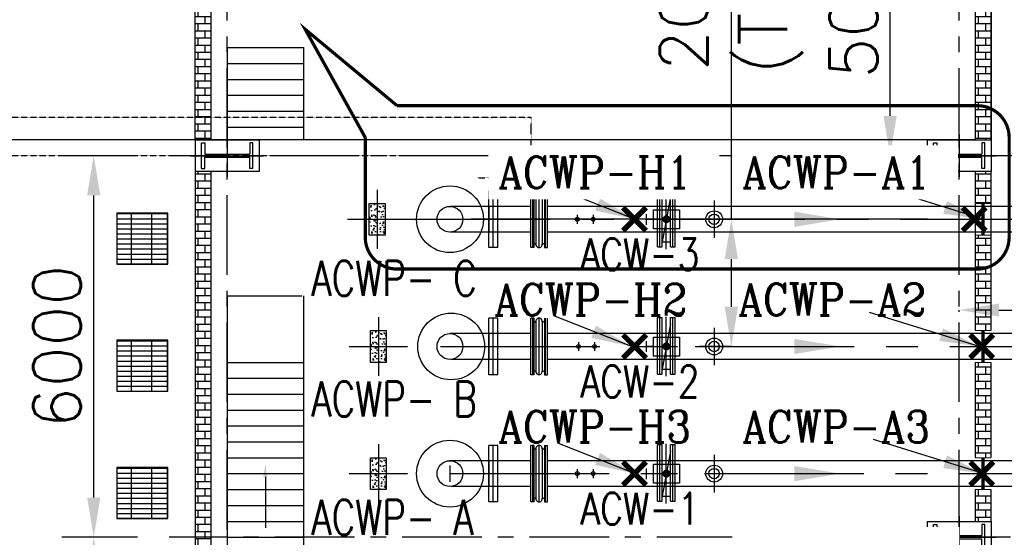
# Model space of a CAD drawing. Header units: inches. Extents: x -341304 to 31571016, y -692717 to 2132253.
# Tile 102 of 256: x 355950 to 371418, y -264885 to -256745. Entities that reach past the tile are written whole.
import ezdxf

# ---------------------------------------------------------------- set-up
doc = ezdxf.new("R2010")
doc.units = ezdxf.units.IN
doc.header["$MEASUREMENT"] = 0
doc.linetypes.add('CENTER', pattern=[2, 1.25, -0.25, 0.25, -0.25])
doc.linetypes.add('HIDDEN', pattern=[0.375, 0.25, -0.125])
for name, color, linetype in [('0-CL', 8, 'CENTER'), ('3', 2, 'HIDDEN'), ('acw', 6, 'Continuous'), ('CL', 8, 'CENTER'), ('CW PH Elevation', 8, 'Continuous'), ('CW Sump Elevation', 7, 'Continuous'), ('CWPIPE', 3, 'CENTER'), ('DIM', 1, 'Continuous'), ('EQP0', 3, 'Continuous'), ('PH Column', 6, 'Continuous'), ('PH Plan', 7, 'Continuous'), ('Sump Plan', 7, 'Continuous'), ('text', 3, 'Continuous')]:
    doc.layers.add(name, color=color, linetype=linetype)
doc.styles.add('ROMANC', font='ROMANC.SHX')
doc.styles.add('ROMANS', font='romans')
doc.linetypes.add('FENCELINE1', pattern='A,0.25,-0.1,[133,ltypeshp.shx,S=0.1,R=0,X=-0.1,Y=0],-0.1,1', length=1.45)
doc.dimstyles.new('User600', dxfattribs={"dimscale": 500, "dimtxt": 1.5, "dimasz": 1.25, "dimexe": 1, "dimexo": 1, "dimgap": 0.4, "dimtad": 1, "dimdec": 0, "dimzin": 0, "dimdsep": 46, "dimtxsty": 'ROMANS', "dimcen": 1, "dimclrd": 8, "dimclre": 8, "dimclrt": 3, "dimadec": 0, "dimazin": 0, "dimtfac": 1, "dimtdec": 0, "dimtix": 1, "dimtofl": 0, "dimtmove": 0, "dimatfit": 3, "dimfxl": 1, "dimtolj": 1, "dimtzin": 0, "dimarcsym": 0})
pattern_1 = [(0, (1181372.89, 60551.36), (0, 112.5), []), (90, (1181372.9, 60551.36), (-225, 1e-14), [112.5, -112.5]), (90, (1181485.4, 60551.36), (-225, 1e-14), [-112.5, 112.5])]
pattern_2 = [(0, (1181372.89, 60551.97), (0, 112.5), []), (90, (1181372.9, 60551.97), (-225, 1e-14), [112.5, -112.5]), (90, (1181485.4, 60551.97), (-225, 1e-14), [-112.5, 112.5])]

# ---------------------------------------------------------------- blocks, each defined once
blk = doc.blocks.new('*D290')
at = {"layer": 'CW PH Elevation', "color": 8, "lineweight": -2, "transparency": 16777216}
for p, q in [((370709, -261339), (370709, -261311)), ((371334, -261311), (372584, -261311)), ((373209, -261452), (373209, -261311)), ((373209, -261311), (383160, -261311))]:
    blk.add_line(p, q, dxfattribs=at)
at = {"layer": 'CW PH Elevation', "color": 8, "transparency": 16777216}
for points in [[(371334, -261207), (371334, -261415), (370709, -261311)], [(372584, -261207), (372584, -261415), (373209, -261311)]]:
    blk.add_solid(points, dxfattribs=at)
at = {"layer": 'Defpoints', "color": 0, "transparency": 16777216}
for p in [(370709, -261339), (373209, -261311), (373209, -261452)]:
    blk.add_point(p, dxfattribs=at)
at = {"layer": 'CW PH Elevation', "color": 3, "transparency": 16777216, "insert": (381639, -260736), "char_height": 750, "attachment_point": 5, "style": 'ROMANS'}
blk.add_mtext('\\A1;2500', dxfattribs=at)
blk = doc.blocks.new('*D146')
at = {"color": 8, "lineweight": -2, "transparency": 16777216}
for p, q in [((367130, -259884), (367130, -254728)), ((367130, -259884), (366630, -259884)), ((367130, -261259), (367130, -260509)), ((367130, -261884), (366630, -261884))]:
    blk.add_line(p, q, dxfattribs=at)
at = {"color": 8, "transparency": 16777216}
for points in [[(367025, -260509), (367234, -260509), (367130, -259884)], [(367025, -261259), (367234, -261259), (367130, -261884)]]:
    blk.add_solid(points, dxfattribs=at)
at = {"layer": 'Defpoints', "color": 0, "transparency": 16777216}
for p in [(367630, -259884), (367130, -261884), (367630, -261884)]:
    blk.add_point(p, dxfattribs=at)
at = {"color": 3, "transparency": 16777216, "insert": (367130, -256268), "char_height": 750, "attachment_point": 5, "rotation": 90, "style": 'ROMANS'}
blk.add_mtext('\\A1;2000\\P(TYP)', dxfattribs=at)
blk = doc.blocks.new('*D148')
at = {"color": 8, "lineweight": -2, "transparency": 16777216}
for p, q in [((369760, -253884), (369624, -253884)), ((369624, -258259), (369624, -254509)), ((369704, -258884), (369624, -258884))]:
    blk.add_line(p, q, dxfattribs=at)
at = {"color": 8, "transparency": 16777216}
for points in [[(369520, -254509), (369728, -254509), (369624, -253884)], [(369520, -258259), (369728, -258259), (369624, -258884)]]:
    blk.add_solid(points, dxfattribs=at)
at = {"layer": 'Defpoints', "color": 0, "transparency": 16777216}
for p in [(369624, -253884), (369760, -253884), (369704, -258884)]:
    blk.add_point(p, dxfattribs=at)
at = {"color": 3, "transparency": 16777216, "insert": (369049, -256384), "char_height": 750, "attachment_point": 5, "rotation": 90, "style": 'ROMANS'}
blk.add_mtext('\\A1;5000', dxfattribs=at)
blk = doc.blocks.new('CW PUMP H COLU')
at = {"color": 254}
for p, q in [((-2122704, -102753), (-2122704, -102350)), ((-2122704, -102350), (-2122653, -102350)), ((-2122653, -102350), (-2122653, -102526)), ((-2121895, -102350), (-2121946, -102350)), ((-2121946, -102350), (-2121946, -102526)), ((-2121895, -102753), (-2121895, -102350)), ((-2122653, -102526), (-2121946, -102526)), ((-2122653, -102753), (-2122653, -102577)), ((-2122653, -102577), (-2121946, -102577)), ((-2121946, -102753), (-2121946, -102577)), ((-2122704, -102753), (-2122653, -102753)), ((-2121895, -102753), (-2121946, -102753))]:
    blk.add_line(p, q, dxfattribs=at)
blk.add_lwpolyline([(-2121799, -102802), (-2122799, -102802), (-2122799, -102302), (-2121799, -102302)], close=True, dxfattribs=at)
at = {"layer": 'CL'}
for p, q in [((-2122299, -102221), (-2122299, -102883)), ((-2122878, -102552), (-2121721, -102552))]:
    blk.add_line(p, q, dxfattribs=at)
blk = doc.blocks.new('Comm CWPH')
at = {"layer": 'PH Plan'}
h = blk.add_hatch(dxfattribs=at)
h.set_pattern_fill('BRICK', color=254, scale=450, style=0)
h.set_pattern_definition(pattern_1)
h.paths.add_polyline_path([(-657842, 4849), (-658092, 4849), (-658092, 349), (-657842, 349)])
h = blk.add_hatch(dxfattribs=at)
h.set_pattern_fill('BRICK', color=254, scale=450, style=0)
h.set_pattern_definition(pattern_1)
h.paths.add_polyline_path([(-645592, 349), (-645842, 349), (-645842, 3661), (-645592, 3661)])
h = blk.add_hatch(dxfattribs=at)
h.set_pattern_fill('BRICK', color=254, scale=450, style=0)
h.set_pattern_definition(pattern_2)
h.paths.add_polyline_path([(-657842, -1152), (-658092, -1152), (-658092, -2649), (-657842, -2649)])
h.paths.add_polyline_path([(-658092, -649), (-657842, -649), (-657842, -151), (-658092, -151)])
h = blk.add_hatch(dxfattribs=at)
h.set_pattern_fill('BRICK', color=254, scale=450, style=0)
h.set_pattern_definition(pattern_1)
h.paths.add_polyline_path([(-645842, -151), (-645592, -151), (-645592, -9543), (-645842, -9543)])
h = blk.add_hatch(dxfattribs=at)
h.set_pattern_fill('GRATE', color=254, scale=100, style=0)
h.set_pattern_definition([(180, (54091.3, -56282.96), (0, 79.375), []), (90, (54091.3, -56282.96), (317.5, 2e-14), [])])
h.paths.add_polyline_path([(-645157, -802), (-644357, -802), (-644357, -1602), (-645157, -1602)])
h = blk.add_hatch(dxfattribs=at)
h.set_pattern_fill('GRATE', color=254, scale=100, style=0)
h.set_pattern_definition([(180, (54091.3, -58282.96), (0, 79.375), []), (90, (54091.3, -58282.96), (317.5, 2e-14), [])])
h.paths.add_polyline_path([(-645157, -2802), (-644357, -2802), (-644357, -3602), (-645157, -3602)])
h = blk.add_hatch(dxfattribs=at)
h.set_pattern_fill('BRICK', color=254, scale=450, style=0)
h.set_pattern_definition(pattern_2)
h.paths.add_polyline_path([(-657842, -3152), (-658092, -3152), (-658092, -4649), (-657842, -4649)])
h = blk.add_hatch(dxfattribs=at)
h.set_pattern_fill('GRATE', color=254, scale=100, style=0)
h.set_pattern_definition([(180, (54091.3, -60282.96), (0, 79.375), []), (90, (54091.3, -60282.96), (317.5, 2e-14), [])])
h.paths.add_polyline_path([(-645157, -4802), (-644357, -4802), (-644357, -5602), (-645157, -5602)])
h = blk.add_hatch(dxfattribs=at)
h.set_pattern_fill('BRICK', color=254, scale=450, style=0)
h.set_pattern_definition(pattern_2)
h.paths.add_polyline_path([(-658092, -5650), (-657842, -5650), (-657842, -5152), (-658092, -5152)])
at = {"layer": 'EQP0'}
for points, const_width in [([(-657842, -651), (-658092, -651)], 15), ([(-657967, -651), (-657967, -1151)], 50), ([(-657842, -1151), (-658092, -1151)], 15), ([(-657967, -2651), (-657967, -3151)], 50), ([(-657842, -2651), (-658092, -2651)], 15), ([(-657842, -3151), (-658092, -3151)], 15), ([(-657967, -4651), (-657967, -5151)], 50), ([(-657842, -4651), (-658092, -4651)], 15), ([(-657842, -5151), (-658092, -5151)], 15)]:
    blk.add_lwpolyline(points, dxfattribs=dict(at, const_width=const_width))
at = {"layer": 'PH Plan', "color": 254, "linetype": 'CENTER', "ltscale": 1000}
for p, q in [((-657592, -47774), (-657592, 10496)), ((-646092, -47774), (-646092, 10496)), ((-658092, 99), (-645183, 99)), ((-658092, 99), (-645183, 99)), ((-658092, -5901), (-645183, -5901)), ((-658092, -5901), (-645183, -5901))]:
    blk.add_line(p, q, dxfattribs=at)
at = {"layer": 'PH Plan', "color": 254}
for p, q in [((-658092, 4648), (-658092, 148)), ((-657842, 4648), (-657842, 349)), ((-645842, 349), (-645842, 3661)), ((-645592, 349), (-645592, 3661)), ((-646092, 1799), (-647292, 1799)), ((-646092, 1799), (-647292, 1799)), ((-647292, 1799), (-647292, 349)), ((-646092, 1799), (-646092, 349)), ((-646092, 1549), (-647292, 1549)), ((-646092, 1299), (-647292, 1299)), ((-646092, 1049), (-647292, 1049)), ((-646092, 799), (-647292, 799)), ((-646092, 549), (-647292, 549)), ((-647290, -2103), (-647290, -12101)), ((-646092, -2103), (-647265, -2103)), ((-646092, -2103), (-646092, -13051)), ((-646092, -3151), (-647292, -3151)), ((-646092, -3401), (-647292, -3401)), ((-646092, -3651), (-647292, -3651)), ((-646092, -3901), (-647292, -3901)), ((-646092, -4151), (-647292, -4151)), ((-646092, -4401), (-647292, -4401)), ((-646092, -4651), (-647292, -4651)), ((-646092, -4901), (-647292, -4901)), ((-646092, -5151), (-647292, -5151)), ((-646092, -5401), (-647292, -5401)), ((-646092, -5651), (-647292, -5651)), ((-646092, -5901), (-647292, -5901))]:
    blk.add_line(p, q, dxfattribs=at)
at = {"layer": 'PH Plan', "color": 254, "linetype": 'FENCELINE1', "ltscale": 750}
blk.add_line((-657842, 349), (-636442, 349), dxfattribs=at)
at = {"layer": 'PH Plan', "color": 254}
for points in [[(-658092, 4849), (-657842, 4849), (-657842, 349), (-658092, 349)], [(-645842, -151), (-645592, -151), (-645592, -9543), (-645842, -9543)], [(-645158, -804), (-644358, -804), (-644358, -1604), (-645158, -1604)], [(-645157, -802), (-644357, -802), (-644357, -1602), (-645157, -1602)], [(-645158, -2804), (-644358, -2804), (-644358, -3604), (-645158, -3604)], [(-645157, -2802), (-644357, -2802), (-644357, -3602), (-645157, -3602)], [(-645158, -4804), (-644358, -4804), (-644358, -5604), (-645158, -5604)], [(-645157, -4802), (-644357, -4802), (-644357, -5602), (-645157, -5602)]]:
    blk.add_lwpolyline(points, close=True, dxfattribs=at)
for points in [[(-658092, -2649), (-658092, -151), (-657842, -151), (-657842, -2649)], [(-658092, -4649), (-658092, -3152)], [(-657842, -3152), (-657842, -4649)], [(-646692, -4951), (-646692, -5751)], [(-658092, -5650), (-658092, -5152)], [(-657842, -5152), (-657842, -5650)]]:
    blk.add_lwpolyline(points, dxfattribs=at)
blk.add_solid([(-646659, -4951), (-646692, -4751), (-646726, -4951)], dxfattribs=at)
at = {"color": 1, "extrusion": (0, 0, -1), "zscale": -1}
for p in [(2779892, 102651), (2779892, 102651), (2768392, 102651), (2768392, 102651), (2779892, 96651), (2779892, 96651)]:
    blk.add_blockref('CW PUMP H COLU', p, dxfattribs=at)
blk = doc.blocks.new('*D216')
at = {"color": 8, "lineweight": -2, "transparency": 16777216}
for p, q in [((357800, -264884), (356613, -264884)), ((357113, -270459), (357113, -265509)), ((357800, -271084), (356613, -271084))]:
    blk.add_line(p, q, dxfattribs=at)
at = {"color": 8, "transparency": 16777216}
for points in [[(357009, -265509), (357217, -265509), (357113, -264884)], [(357009, -270459), (357217, -270459), (357113, -271084)]]:
    blk.add_solid(points, dxfattribs=at)
at = {"layer": 'Defpoints', "color": 0, "transparency": 16777216}
for p in [(357113, -264884), (358300, -264884), (358300, -271084)]:
    blk.add_point(p, dxfattribs=at)
at = {"color": 3, "transparency": 16777216, "insert": (356538, -267984), "char_height": 750, "attachment_point": 5, "rotation": 90, "style": 'ROMANS'}
blk.add_mtext('\\A1;6200', dxfattribs=at)
blk = doc.blocks.new('*D217')
at = {"color": 8, "lineweight": -2, "transparency": 16777216}
for p, q in [((357800, -258884), (356613, -258884)), ((357113, -264259), (357113, -259509)), ((357800, -264884), (356613, -264884))]:
    blk.add_line(p, q, dxfattribs=at)
at = {"color": 8, "transparency": 16777216}
for points in [[(357009, -259509), (357217, -259509), (357113, -258884)], [(357009, -264259), (357217, -264259), (357113, -264884)]]:
    blk.add_solid(points, dxfattribs=at)
at = {"layer": 'Defpoints', "color": 0, "transparency": 16777216}
for p in [(357113, -258884), (358300, -258884), (358300, -264884)]:
    blk.add_point(p, dxfattribs=at)
at = {"color": 3, "transparency": 16777216, "insert": (356538, -261884), "char_height": 750, "attachment_point": 5, "rotation": 90, "style": 'ROMANS'}
blk.add_mtext('\\A1;6000', dxfattribs=at)
blk = doc.blocks.new('A$C6F09064F')
at = {"layer": '3'}
for p, q in [((73318, 29000), (58893, 29000)), ((73318, 28050), (73318, 29000)), ((72718, 28400), (59493, 28400)), ((72718, 28400), (72718, 28050))]:
    blk.add_line(p, q, dxfattribs=at)
blk.add_lwpolyline([(72470, 28050), (72942, 28050), (72942, 28163), (73131, 27937), (73131, 28050), (73604, 28050)], dxfattribs=at)
blk = doc.blocks.new('A$C38D84FB9')
at = {"layer": 'CWPIPE', "color": 1, "ltscale": 1000, "const_width": 75}
for points in [[(0, 0), (-162, 162)], [(0, 0), (162, 162)], [(0, 0), (-162, -162)], [(0, 0), (162, -162)]]:
    blk.add_lwpolyline(points, dxfattribs=at)

msp = doc.modelspace()

# ---------------------------------------------------------------- hatches: boundary and pattern name
at = {"layer": 'PH Column'}
h = msp.add_hatch(dxfattribs=at)
h.set_pattern_fill('AR-CONC', color=256, style=0)
h.set_pattern_definition([(130, (1086483.6, -317726.41), (-182.18467, -15.939086), [19.05, -209.55]), (185, (1086483.6, -317726.41), (35.242826, 191.056643), [15.24, -167.64]), (79.549, (1086468.41, -317727.74), (-146.9425, 175.116688), [16.19, -178.09]), (133.8158, (1086483.6, -317675.61), (-271.07904, -42.04233), [28.575, -314.325]), (83.3644, (1086461, -317679.12), (-237.40423, 247.42556), [24.285, -267.135]), (188.816, (1086483.6, -317675.6), (-237.40461, 247.42512), [22.86, -251.46]), (159, (1086458.2, -317688.31), (-151.61488, -102.26552), [19.05, -209.55]), (214, (1086458.2, -317688.31), (-61.80203, 184.187966), [15.24, -167.64]), (108.5486, (1086445.56, -317696.84), (-213.41649, 81.922858), [16.19, -178.09]), (142.5, (1086483.59, -317726.414), (-3.088603, 84.555039), [0, -165.608, 0, -170.18, 0, -168.275]), (172.5, (1086483.59, -317726.41), (-66.819663, 100.180575), [0, -97.028, 0, -161.798, 0, -64.135]), (212.5, (1086540.235, -317726.414), (-135.590595, -5.728744), [0, -63.5, 0, -198.12, 0, -262.89]), (222.5, (1086565.64, -317726.41), (-148.129181, 25.426491), [0, -82.55, 0, -131.572, 0, -186.69])])
h.paths.add_polyline_path([(361439.4, -259633.5), (361689.4, -259633.5), (361689.4, -260133.5), (361439.4, -260133.5)])
h = msp.add_hatch(dxfattribs=at)
h.set_pattern_fill('AR-CONC', color=256, style=0)
h.set_pattern_definition([(130, (1086503.6, -319726.41), (-182.18467, -15.939086), [19.05, -209.55]), (185, (1086503.6, -319726.41), (35.242826, 191.056643), [15.24, -167.64]), (79.549, (1086488.41, -319727.74), (-146.9425, 175.116688), [16.19, -178.09]), (133.8158, (1086503.6, -319675.61), (-271.07904, -42.04233), [28.575, -314.325]), (83.3644, (1086481, -319679.12), (-237.40423, 247.42556), [24.285, -267.135]), (188.816, (1086503.6, -319675.6), (-237.40461, 247.42512), [22.86, -251.46]), (159, (1086478.2, -319688.31), (-151.61488, -102.26552), [19.05, -209.55]), (214, (1086478.2, -319688.31), (-61.80203, 184.187966), [15.24, -167.64]), (108.5486, (1086465.56, -319696.84), (-213.41649, 81.922858), [16.19, -178.09]), (142.5, (1086503.59, -319726.414), (-3.088603, 84.555039), [0, -165.608, 0, -170.18, 0, -168.275]), (172.5, (1086503.59, -319726.41), (-66.819663, 100.180575), [0, -97.028, 0, -161.798, 0, -64.135]), (212.5, (1086560.235, -319726.414), (-135.590595, -5.728744), [0, -63.5, 0, -198.12, 0, -262.89]), (222.5, (1086585.64, -319726.41), (-148.129181, 25.426491), [0, -82.55, 0, -131.572, 0, -186.69])])
h.paths.add_polyline_path([(361459.4, -261633.5), (361709.4, -261633.5), (361709.4, -262133.5), (361459.4, -262133.5)])
h = msp.add_hatch(dxfattribs=at)
h.set_pattern_fill('AR-CONC', color=256, style=0)
h.set_pattern_definition([(130, (1086503.6, -321726.41), (-182.18467, -15.939086), [19.05, -209.55]), (185, (1086503.6, -321726.41), (35.242826, 191.056643), [15.24, -167.64]), (79.549, (1086488.41, -321727.74), (-146.9425, 175.116688), [16.19, -178.09]), (133.8158, (1086503.6, -321675.61), (-271.07904, -42.04233), [28.575, -314.325]), (83.3644, (1086481, -321679.12), (-237.40423, 247.42556), [24.285, -267.135]), (188.816, (1086503.6, -321675.6), (-237.40461, 247.42512), [22.86, -251.46]), (159, (1086478.2, -321688.31), (-151.61488, -102.26552), [19.05, -209.55]), (214, (1086478.2, -321688.31), (-61.80203, 184.187966), [15.24, -167.64]), (108.5486, (1086465.56, -321696.84), (-213.41649, 81.922858), [16.19, -178.09]), (142.5, (1086503.59, -321726.414), (-3.088603, 84.555039), [0, -165.608, 0, -170.18, 0, -168.275]), (172.5, (1086503.59, -321726.41), (-66.819663, 100.180575), [0, -97.028, 0, -161.798, 0, -64.135]), (212.5, (1086560.235, -321726.414), (-135.590595, -5.728744), [0, -63.5, 0, -198.12, 0, -262.89]), (222.5, (1086585.64, -321726.41), (-148.129181, 25.426491), [0, -82.55, 0, -131.572, 0, -186.69])])
h.paths.add_polyline_path([(361459.4, -263633.5), (361709.4, -263633.5), (361709.4, -264133.5), (361459.4, -264133.5)])

# ---------------------------------------------------------------- linework, layer by layer
at = {"color": 7}
for p, q in [((372141, -258883.5), (371209.4, -258883.5)), ((371516.9, -264883.5), (371209.4, -264883.5))]:
    msp.add_line(p, q, dxfattribs=at)
at = {"color": 20}
for p, q in [((363319.4, -260328.3), (363319.4, -259438.7)), ((363319.4, -260328.3), (363319.4, -259438.7)), ((363459.4, -259438.7), (363319.4, -259438.7)), ((363389.4, -260328.3), (363389.4, -259438.7)), ((363389.4, -260328.3), (363389.4, -259438.7)), ((363459.4, -260328.3), (363459.4, -259438.7)), ((363459.4, -260328.3), (363459.4, -259438.7)), ((365971.9, -260316.9), (365971.9, -259427.4)), ((365971.9, -259427.4), (366045.4, -259427.4)), ((366007.9, -260316.9), (366007.9, -259427.4)), ((366007.9, -260316.9), (366007.9, -259427.4)), ((366045.4, -260316.9), (366045.4, -259427.4)), ((366173.4, -259528), (366045.4, -260239)), ((366173.4, -260316.9), (366173.4, -259427.4)), ((366173.4, -259427.4), (366246.9, -259427.4)), ((366210.9, -260316.9), (366210.9, -259427.4)), ((366210.9, -260316.9), (366210.9, -259427.4)), ((366246.9, -260316.9), (366246.9, -259427.4)), ((366246.9, -260316.9), (366246.9, -259427.4)), ((363319.4, -259680.3), (363319.4, -260086.7)), ((363319.4, -260086.7), (363319.4, -259680.3)), ((365790.7, -259802.9), (365790.7, -259885.9)), ((365790.7, -259802.9), (365790.7, -259885.9)), ((365790.7, -259885.9), (365790.7, -259968.9)), ((365906.4, -259885.9), (365790.7, -259885.9)), ((365929.8, -259883.5), (366286.3, -259883.5)), ((365971.9, -260316.9), (366045.4, -260316.9)), ((366045.4, -260239), (366173.4, -260239)), ((366045.4, -260239), (366173.4, -260239)), ((366045.4, -260239), (366173.4, -260239)), ((366173.4, -260316.9), (366246.9, -260316.9)), ((363459.4, -260328.3), (363319.4, -260328.3)), ((363319.4, -262328.3), (363319.4, -261438.7)), ((363319.4, -262328.3), (363319.4, -261438.7)), ((363459.4, -261438.7), (363319.4, -261438.7)), ((363389.4, -262328.3), (363389.4, -261438.7)), ((363389.4, -262328.3), (363389.4, -261438.7)), ((363459.4, -262328.3), (363459.4, -261438.7)), ((363459.4, -262328.3), (363459.4, -261438.7)), ((365971.9, -262316.9), (365971.9, -261427.4)), ((365971.9, -261427.4), (366045.4, -261427.4)), ((366007.9, -262316.9), (366007.9, -261427.4)), ((366007.9, -262316.9), (366007.9, -261427.4)), ((366045.4, -262316.9), (366045.4, -261427.4)), ((366173.4, -261528), (366045.4, -262239)), ((366173.4, -262316.9), (366173.4, -261427.4)), ((366173.4, -261427.4), (366246.9, -261427.4)), ((366210.9, -262316.9), (366210.9, -261427.4)), ((366210.9, -262316.9), (366210.9, -261427.4)), ((366246.9, -262316.9), (366246.9, -261427.4)), ((366246.9, -262316.9), (366246.9, -261427.4)), ((363319.4, -261680.3), (363319.4, -262086.7)), ((363319.4, -262086.7), (363319.4, -261680.3)), ((365790.7, -261802.9), (365790.7, -261885.9)), ((365790.7, -261802.9), (365790.7, -261885.9)), ((365790.7, -261885.9), (365790.7, -261968.9)), ((365906.4, -261885.9), (365790.7, -261885.9)), ((365929.8, -261883.5), (366286.3, -261883.5)), ((363459.4, -262328.3), (363319.4, -262328.3)), ((365971.9, -262316.9), (366045.4, -262316.9)), ((366045.4, -262239), (366173.4, -262239)), ((366045.4, -262239), (366173.4, -262239)), ((366045.4, -262239), (366173.4, -262239)), ((366173.4, -262316.9), (366246.9, -262316.9)), ((363319.4, -264328.3), (363319.4, -263438.7)), ((363319.4, -264328.3), (363319.4, -263438.7)), ((363459.4, -263438.7), (363319.4, -263438.7)), ((363389.4, -264328.3), (363389.4, -263438.7)), ((363459.4, -264328.3), (363459.4, -263438.7)), ((363459.4, -264328.3), (363459.4, -263438.7)), ((365971.9, -264316.9), (365971.9, -263427.4)), ((365971.9, -263427.4), (366045.4, -263427.4)), ((366007.9, -264316.9), (366007.9, -263427.4)), ((366007.9, -264316.9), (366007.9, -263427.4)), ((366045.4, -264316.9), (366045.4, -263427.4)), ((366173.4, -263528), (366045.4, -264239)), ((366173.4, -264316.9), (366173.4, -263427.4)), ((366173.4, -263427.4), (366246.9, -263427.4)), ((366210.9, -264316.9), (366210.9, -263427.4)), ((366210.9, -264316.9), (366210.9, -263427.4)), ((366246.9, -264316.9), (366246.9, -263427.4)), ((366246.9, -264316.9), (366246.9, -263427.4)), ((363319.4, -263680.3), (363319.4, -264086.7)), ((363319.4, -264086.7), (363319.4, -263680.3)), ((363389.4, -264328.3), (363389.4, -263680.3)), ((365790.7, -263802.9), (365790.7, -263885.9)), ((365790.7, -263802.9), (365790.7, -263885.9)), ((365790.7, -263885.9), (365790.7, -263968.9)), ((365906.4, -263885.9), (365790.7, -263885.9)), ((365929.8, -263883.5), (366286.3, -263883.5)), ((363459.4, -264328.3), (363319.4, -264328.3)), ((365971.9, -264316.9), (366045.4, -264316.9)), ((366045.4, -264239), (366173.4, -264239)), ((366045.4, -264239), (366173.4, -264239)), ((366045.4, -264239), (366173.4, -264239)), ((366173.4, -264316.9), (366246.9, -264316.9))]:
    msp.add_line(p, q, dxfattribs=at)
for points in [[(366113.4, -259735.9), (366113.4, -259735.9), (366313.4, -259735.9), (366313.4, -260035.9), (365906.4, -260035.9), (365906.4, -259735.9), (366113.4, -259735.9)], [(366113.4, -261735.9), (366113.4, -261735.9), (366313.4, -261735.9), (366313.4, -262035.9), (365906.4, -262035.9), (365906.4, -261735.9), (366113.4, -261735.9)], [(366113.4, -263735.9), (366113.4, -263735.9), (366313.4, -263735.9), (366313.4, -264035.9), (365906.4, -264035.9), (365906.4, -263735.9), (366113.4, -263735.9)]]:
    msp.add_lwpolyline(points, dxfattribs=at)
at = {"color": 20, "const_width": 62.5}
for points in [[(366140.6, -259883.5, 1), (366078.1, -259883.5, 1)], [(366140.6, -261883.5, 1), (366078.1, -261883.5, 1)], [(366140.6, -263883.5, 1), (366078.1, -263883.5, 1)]]:
    msp.add_lwpolyline(points, format="xyb", close=True, dxfattribs=at)
at = {"color": 20}
for centre, radius in [((366859.4, -259883.5), 132.2), ((366859.4, -259883.5), 82.2), ((366859.4, -261883.5), 132.2), ((366859.4, -261883.5), 82.2), ((366859.4, -263883.5), 132.2), ((366859.4, -263883.5), 82.2)]:
    msp.add_circle(centre, radius, dxfattribs=at)
at = {"layer": '0-CL', "lineweight": -3, "ltscale": 2000}
for p, q in [((366108.1, -260351.9), (366108.1, -259415.1)), ((366859.4, -259589.3), (366859.4, -260177.7)), ((364709.4, -259813.8), (364709.4, -259953.2)), ((364959.4, -259813.8), (364959.4, -259953.2)), ((361782.5, -259883.5), (373209.3, -259883.5)), ((364659.9, -259883.5), (364758.8, -259883.5)), ((364909.9, -259883.5), (365008.8, -259883.5)), ((366108.1, -262351.9), (366108.1, -261415.1)), ((366859.4, -261589.3), (366859.4, -262177.7)), ((364729.4, -261813.8), (364729.4, -261953.2)), ((364979.4, -261813.8), (364979.4, -261953.2)), ((362561.5, -261883.5), (373209.3, -261883.5)), ((364679.9, -261883.5), (364778.8, -261883.5)), ((364929.9, -261883.5), (365028.8, -261883.5)), ((366108.1, -264351.9), (366108.1, -263415.1)), ((366859.4, -263589.3), (366859.4, -264177.7)), ((364709.4, -263813.8), (364709.4, -263953.2)), ((364959.4, -263813.8), (364959.4, -263953.2)), ((362709.4, -263883.5), (373209.3, -263883.5)), ((364659.9, -263883.5), (364758.8, -263883.5)), ((364909.9, -263883.5), (365008.8, -263883.5))]:
    msp.add_line(p, q, dxfattribs=at)
at = {"layer": 'acw', "color": 6, "linetype": 'Continuous', "ltscale": 100}
for p, q in [((363977.4, -259680.3), (362709.4, -259680.3)), ((373209.3, -259680.3), (364241.4, -259680.3)), ((363977.4, -260086.7), (362709.4, -260086.7)), ((373209.3, -260086.7), (364241.4, -260086.7)), ((363977.4, -261680.3), (362709.4, -261680.3)), ((373209.3, -261680.3), (364241.4, -261680.3)), ((363977.4, -262086.7), (362729.4, -262086.7)), ((363977.4, -262086.7), (362729.4, -262086.7)), ((373209.3, -262086.7), (364241.4, -262086.7)), ((363977.4, -263680.3), (362709.4, -263680.3)), ((373209.3, -263680.3), (364241.4, -263680.3)), ((363977.4, -264086.7), (362729.4, -264086.7)), ((363977.4, -264086.7), (362729.4, -264086.7)), ((373209.3, -264086.7), (364241.4, -264086.7))]:
    msp.add_line(p, q, dxfattribs=at)
at = {"layer": 'acw'}
for p, q in [((363917.4, -259680.3), (363459.4, -259680.3)), ((365971.9, -259680.3), (364899.4, -259680.3)), ((363917.4, -260086.7), (363459.4, -260086.7)), ((365971.9, -260086.7), (364899.4, -260086.7)), ((365971.9, -261680.3), (364899.4, -261680.3)), ((363977.4, -263680.3), (363459.4, -263680.3)), ((365971.9, -263680.3), (364899.4, -263680.3)), ((363977.4, -264086.7), (363459.4, -264086.7)), ((365971.9, -264086.7), (364899.4, -264086.7))]:
    msp.add_line(p, q, dxfattribs=at)
at = {"layer": 'acw', "color": 6, "linetype": 'Continuous', "ltscale": 100}
for centre in [(362709.4, -259883.5), (362709.4, -261883.5), (362709.4, -263883.5)]:
    msp.add_circle(centre, 203.2, dxfattribs=at)
at = {"layer": 'acw', "color": 1}
for centre in [(364709.4, -259883.5), (364959.4, -259883.5), (364729.4, -261883.5), (364979.4, -261883.5), (364709.4, -263883.5), (364959.4, -263883.5)]:
    msp.add_circle(centre, 30, dxfattribs=at)
at = {"layer": 'acw', "color": 6, "linetype": 'Continuous', "ltscale": 100}
for points in [[(368119.2, -260003), (368119.2, -259764), (368836.4, -259883.5)], [(368119.2, -262003), (368119.2, -261764), (368836.4, -261883.5)], [(368119.2, -264003), (368119.2, -263764), (368836.4, -263883.5)]]:
    msp.add_solid(points, dxfattribs=at)
at = {"layer": 'CL'}
for p, q in [((361564.4, -259420.7), (361564.4, -260346.3)), ((361101.6, -259883.5), (362027.2, -259883.5)), ((361584.4, -261420.7), (361584.4, -262346.3)), ((361121.6, -261883.5), (362047.2, -261883.5)), ((361584.4, -263420.7), (361584.4, -264346.3)), ((361121.6, -263883.5), (362047.2, -263883.5))]:
    msp.add_line(p, q, dxfattribs=at)
at = {"layer": 'CW PH Elevation', "linetype": 'CENTER'}
msp.add_line((370209.4, -259883.5), (363041.3, -259883.5), dxfattribs=at)
at = {"layer": 'CW Sump Elevation', "color": 20}
for p, q in [((363977.4, -260328.3), (363977.4, -259438.7)), ((364009.4, -259438.7), (363977.4, -259438.7)), ((363977.4, -260328.3), (363977.4, -259438.7)), ((364025.4, -259438.7), (363977.4, -259438.7)), ((364009.4, -260328.3), (364009.4, -259438.7)), ((364009.4, -260328.3), (364009.4, -259438.7)), ((364025.4, -259438.7), (364025.4, -260328.3)), ((364060.6, -259493.9), (364060.6, -260270.6)), ((364060.6, -259493.9), (364060.6, -260270.6)), ((364109.4, -260328.3), (364109.4, -259438.7)), ((364109.4, -260328.3), (364109.4, -259438.7)), ((364158, -259495.1), (364158, -260271.6)), ((364158, -259495.1), (364158, -260271.6)), ((364193.4, -259438.7), (364241.4, -259438.7)), ((364193.4, -259438.7), (364193.4, -260328.3)), ((364209.4, -260328.3), (364209.4, -259438.7)), ((364241.4, -260328.3), (364241.4, -259438.7)), ((364009.4, -260328.3), (363977.4, -260328.3)), ((364025.4, -260328.3), (363977.4, -260328.3)), ((364193.4, -260328.3), (364241.4, -260328.3)), ((363977.4, -262328.3), (363977.4, -261438.7)), ((364009.4, -261438.7), (363977.4, -261438.7)), ((363977.4, -262328.3), (363977.4, -261438.7)), ((364025.4, -261438.7), (363977.4, -261438.7)), ((364009.4, -262328.3), (364009.4, -261438.7)), ((364009.4, -262328.3), (364009.4, -261438.7)), ((364025.4, -261438.7), (364025.4, -262328.3)), ((364060.6, -261493.9), (364060.6, -262270.6)), ((364060.6, -261493.9), (364060.6, -262270.6)), ((364109.4, -262328.3), (364109.4, -261438.7)), ((364109.4, -262328.3), (364109.4, -261438.7)), ((364158, -261495.1), (364158, -262271.6)), ((364158, -261495.1), (364158, -262271.6)), ((364193.4, -261438.7), (364193.4, -262328.3)), ((364209.4, -262328.3), (364209.4, -261438.7)), ((364241.4, -262328.3), (364241.4, -261438.7)), ((364009.4, -262328.3), (363977.4, -262328.3)), ((364025.4, -262328.3), (363977.4, -262328.3)), ((364193.4, -262328.3), (364241.4, -262328.3)), ((363977.4, -264328.3), (363977.4, -263438.7)), ((364009.4, -263438.7), (363977.4, -263438.7)), ((363977.4, -264328.3), (363977.4, -263438.7)), ((364025.4, -263438.7), (363977.4, -263438.7)), ((364009.4, -264328.3), (364009.4, -263438.7)), ((364009.4, -264328.3), (364009.4, -263438.7)), ((364025.4, -263438.7), (364025.4, -264328.3)), ((364060.6, -263493.9), (364060.6, -264270.6)), ((364060.6, -263493.9), (364060.6, -264270.6)), ((364109.4, -264328.3), (364109.4, -263438.7)), ((364109.4, -264328.3), (364109.4, -263438.7)), ((364158, -263495.1), (364158, -264271.6)), ((364158, -263495.1), (364158, -264271.6)), ((364193.4, -263438.7), (364241.4, -263438.7)), ((364193.4, -263438.7), (364193.4, -264328.3)), ((364209.4, -264328.3), (364209.4, -263438.7)), ((364241.4, -264328.3), (364241.4, -263438.7)), ((364009.4, -264328.3), (363977.4, -264328.3)), ((364025.4, -264328.3), (363977.4, -264328.3)), ((364193.4, -264328.3), (364241.4, -264328.3))]:
    msp.add_line(p, q, dxfattribs=at)
for centre, radius, start, end in [((364044.2, -259477.8), 18.9, 185.42216, 327.63767), ((364109.4, -259487.9), 49.2, 351.54433, 187.04438), ((364109.4, -259487.9), 49.2, 351.54433, 187.04438), ((364174.5, -259477.8), 18.9, 212.36233, 354.57784), ((364044.2, -260289.3), 18.9, 32.36233, 174.57784), ((364109.4, -260279.1), 49.2, 172.95562, 8.45567), ((364109.4, -260279.1), 49.2, 172.95562, 8.45567), ((364174.5, -260289.3), 18.9, 5.42216, 147.63767), ((364044.2, -261477.8), 18.9, 185.42216, 327.63767), ((364109.4, -261487.9), 49.2, 351.54433, 187.04438), ((364109.4, -261487.9), 49.2, 351.54433, 187.04438), ((364174.5, -261477.8), 18.9, 212.36233, 354.57784), ((364044.2, -262289.3), 18.9, 32.36233, 174.57784), ((364109.4, -262279.1), 49.2, 172.95562, 8.45567), ((364109.4, -262279.1), 49.2, 172.95562, 8.45567), ((364174.5, -262289.3), 18.9, 5.42216, 147.63767), ((364044.2, -263477.8), 18.9, 185.42216, 327.63767), ((364109.4, -263487.9), 49.2, 351.54433, 187.04438), ((364109.4, -263487.9), 49.2, 351.54433, 187.04438), ((364174.5, -263477.8), 18.9, 212.36233, 354.57784), ((364044.2, -264289.3), 18.9, 32.36233, 174.57784), ((364109.4, -264279.1), 49.2, 172.95562, 8.45567), ((364109.4, -264279.1), 49.2, 172.95562, 8.45567), ((364174.5, -264289.3), 18.9, 5.42216, 147.63767)]:
    msp.add_arc(centre, radius, start, end, dxfattribs=at)
at = {"layer": 'DIM', "color": 0, "const_width": 50}
msp.add_lwpolyline([(361879, -258097.2), (360434.6, -256895.5), (361379, -258597.2)], dxfattribs=at)
at = {"layer": 'PH Column'}
for points in [[(361689.4, -260133.5), (361439.4, -260133.5), (361439.4, -259633.5), (361689.4, -259633.5)], [(361709.4, -262133.5), (361459.4, -262133.5), (361459.4, -261633.5), (361709.4, -261633.5)], [(361709.4, -264133.5), (361459.4, -264133.5), (361459.4, -263633.5), (361709.4, -263633.5)]]:
    msp.add_lwpolyline(points, close=True, dxfattribs=at)
at = {"layer": 'PH Plan'}
for centre in [(362709.4, -259883.5), (362729.4, -261883.5), (362709.4, -263883.5)]:
    msp.add_circle(centre, 525, dxfattribs=at)
at = {"layer": 'Sump Plan', "color": 7}
msp.add_line((362709.4, -263753.9), (362709.4, -264013.1), dxfattribs=at)

# ---------------------------------------------------------------- block references
at = {"color": 7, "xscale": -1}
msp.add_blockref('Comm CWPH', (-286882.9, -258982.9), dxfattribs=at)
at = {"color": 20}
msp.add_blockref('A$C6F09064F', (290666.5, -287283.5), dxfattribs=at)
at = {"layer": 'CWPIPE', "ltscale": 1000, "xscale": 1.125, "yscale": 1.125, "zscale": 1.125}
for p in [(365609.1, -259882.2), (370944, -259882.2), (365609.1, -261882.2), (371062.8, -261882.2), (365609.1, -263882.2), (371062.8, -263882.2)]:
    msp.add_blockref('A$C38D84FB9', p, dxfattribs=at)

# ---------------------------------------------------------------- texts
at = {"layer": 'EQP0', "style": 'ROMANS', "width": 0.8}
for s, p in [('ACW-3', (364761.2, -260683.9, 71968.7)), ('ACW-2', (364761.2, -262683.9, 71968.7)), ('ACW-1', (364761.2, -264683.9, 71968.7))]:
    msp.add_text(s, height=500, dxfattribs=at).set_placement(p)
at = {"layer": 'EQP0', "color": 20, "style": 'ROMANC', "width": 0.9}
for s, p in [('ACWP-H2', (363406.6, -261396.3, 35984.3)), ('ACWP-A2', (367238.4, -261395.7, 35984.3)), ('ACWP-H3', (363467.7, -263396.3, 35984.3)), ('ACWP-A3', (367299.5, -263395.7, 35984.3))]:
    msp.add_text(s, height=500, dxfattribs=at).set_placement(p)
at = {"layer": 'text', "color": 20, "style": 'ROMANS', "width": 0.75}
for s, p in [('ACWP- C', (360534.1, -261087.4)), ('ACWP- B', (360534.1, -262986.9)), ('ACWP- A', (360534.1, -264846))]:
    msp.add_text(s, height=550, dxfattribs=at).set_placement(p)

# ---------------------------------------------------------------- dimensions: what is measured, and where the dimension line sits
dim = msp.add_linear_dim(base=(369624, -253883.5), p1=(369704.3, -258883.5), p2=(369759.5, -253883.5), angle=90, dimstyle='User600', override={"dimexe": 0, "dimexo": 0})
dim.commit()
dim.dimension.update_dxf_attribs({"geometry": '*D148', "text_midpoint": (369624, -256383.5), "dimtype": 160})
dim = msp.add_linear_dim(base=(367129.6, -261883.5), p1=(367629.6, -259883.5), p2=(367629.6, -261883.5), angle=90, text='<>\\X(TYP)', dimstyle='User600')
dim.commit()
dim.dimension.update_dxf_attribs({"geometry": '*D146', "text_midpoint": (367129.6, -256267.6), "dimtype": 160})
at = {"color": 7}
for base, p1, p2, picture, middle in [((357113.1, -258883.5), (358300.3, -264883.5), (358300.3, -258883.5), '*D217', (356538.1, -261883.5)), ((357113.1, -264883.5), (358300.3, -271083.5), (358300.3, -264883.5), '*D216', (356538.1, -267983.5))]:
    dim = msp.add_linear_dim(base=base, p1=p1, p2=p2, angle=90, dimstyle='User600', override={"dimtmove": 1}, dxfattribs=at)
    dim.commit()
    dim.dimension.update_dxf_attribs({"geometry": picture, "text_midpoint": middle})
at = {"layer": 'CW PH Elevation', "color": 0}
dim = msp.add_linear_dim(base=(373209.3, -261310.7), p1=(370709.4, -261338.6), p2=(373209.3, -261451.5), dimstyle='User600', override={"dimexe": 0, "dimexo": 0}, dxfattribs=at)
dim.commit()
dim.dimension.update_dxf_attribs({"geometry": '*D290', "text_midpoint": (381638.5, -261310.7), "dimtype": 160})

# ---------------------------------------------------------------- leaders
at = {"color": 7}
for points in [[(371084.4, -259883.5), (369361.6, -259347.7)], [(365609.7, -259881.5), (364404.1, -259404.6)], [(371023.3, -261883.5), (369300.5, -261347.7)], [(365548.6, -261881.5), (364343, -261404.6)], [(365609.7, -263881.5), (364404.1, -263404.6)], [(371084.4, -263883.5), (369361.6, -263347.7)]]:
    msp.add_leader(points, dimstyle='User600', override={"dimexo": 0.5}, dxfattribs=at)

# ---------------------------------------------------------------- next in the draw order: wipeouts: each hides what was drawn before it
for points in [[(363314.1, -259571.3), (366942.7, -259571.3), (366942.7, -258721.3), (363314.1, -258721.3)], [(367145.9, -259570.7), (370688.8, -259570.7), (370688.8, -258720.7), (367145.9, -258720.7)], [(367145.9, -265570.7), (370710.2, -265570.7), (370710.2, -264720.7), (367145.9, -264720.7)]]:
    msp.add_wipeout(points).translate(0, 0, 35984.3).dxf.layer = 'EQP0'

# ---------------------------------------------------------------- next in the draw order: linework, layer by layer
at = {"layer": 'DIM', "color": 0, "const_width": 50}
msp.add_lwpolyline([(361879, -258097.2), (370993.9, -258097.2, -0.4142136), (371493.9, -258597.2), (371493.9, -260166.8, -0.4142136), (370993.9, -260666.8), (361879, -260666.8, -0.4142136), (361379, -260166.8), (361379, -258597.2)], format="xyb", dxfattribs=at)

# ---------------------------------------------------------------- next in the draw order: texts
at = {"layer": 'EQP0', "color": 20, "style": 'ROMANC', "width": 0.9}
for s, p in [('ACWP-H1', (363467.7, -259396.3, 35984.3)), ('ACWP-A1', (367299.5, -259395.7, 35984.3))]:
    msp.add_text(s, height=500, dxfattribs=at).set_placement(p)

doc.saveas('drawing.dxf')
